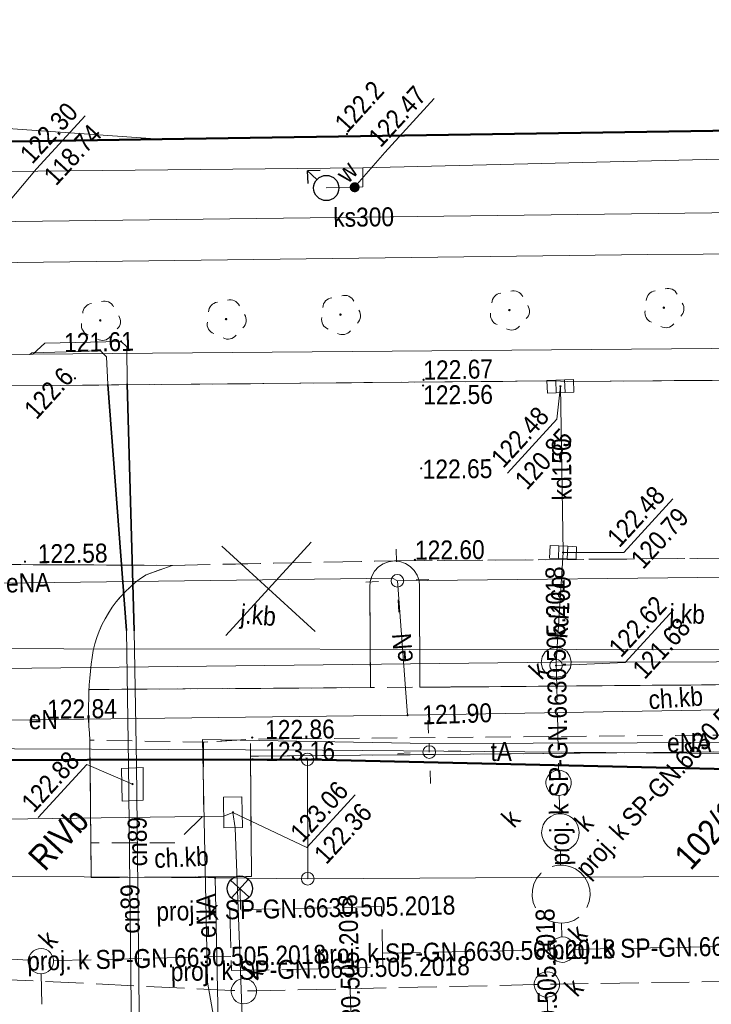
# Model space of a CAD drawing. Header units: metres. Extents: x 0 to 6446955, y 0 to 5658558.
# Tile 128 of 188: x 6441570 to 6441598, y 5654262 to 5654301. Entities that reach past the tile are written whole.
import ezdxf
from ezdxf.enums import TextEntityAlignment as Align

# ---------------------------------------------------------------- set-up
doc = ezdxf.new("R2010")
doc.units = ezdxf.units.M
doc.header["$MEASUREMENT"] = 0
for name, pattern in [('1.0_0.5', [1.5, 1, -0.5]), ('1.5_0.5', [2, 1.5, -0.5]), ('219-500', [0]), ('PRZER3-1', [4, 3, -1])]:
    doc.linetypes.add(name, pattern=pattern)
doc.layers.get('0').update_dxf_attribs({"color": 2, "linetype": 'CONTINUOUS', "lineweight": 5})
for name, color, linetype in [('202-punkt graniczny', 7, 'CONTINUOUS'), ('203-punkt graniczny', 7, 'CONTINUOUS'), ('209-oznaczenie konturu klasyfikacyjnego', 7, 'CONTINUOUS'), ('211-numer działki ewidencyjnej', 7, 'CONTINUOUS'), ('217-kontur klasyfikacyjny', 7, 'CONTINUOUS'), ('218-kontur użytku gruntowego', 7, 'CONTINUOUS'), ('219-działka ewidencyjna', 7, 'CONTINUOUS'), ('chodnik', 7, 'CONTINUOUS'), ('chodnik-Atr17', 7, 'CONTINUOUS'), ('drzewo liściaste', 7, 'CONTINUOUS'), ('hydrant', 7, 'CONTINUOUS'), ('jezdnia', 7, 'CONTINUOUS'), ('jezdnia-Atr17', 7, 'CONTINUOUS'), ('komora podziemna', 7, 'CONTINUOUS'), ('kratka ściekowa', 7, 'CONTINUOUS'), ('krawężnik', 7, 'CONTINUOUS'), ('latarnia', 7, 'CONTINUOUS'), ('obudowa ochronna przewodu', 7, 'CONTINUOUS'), ('pikieta naturalna', 7, 'CONTINUOUS'), ('pikieta naturalna-Atr2', 7, 'CONTINUOUS'), ('pikieta sztuczna', 7, 'CONTINUOUS'), ('pikieta sztuczna-Atr2', 7, 'CONTINUOUS'), ('przewód ciepłowniczy', 7, 'CONTINUOUS'), ('przewód ciepłowniczy-Atr1', 7, 'CONTINUOUS'), ('przewód elektroenergetyczny podziemny', 7, 'CONTINUOUS'), ('przewód elektroenergetyczny podziemny-Atr1', 7, 'CONTINUOUS'), ('przewód kanalizacyjny', 7, 'CONTINUOUS'), ('przewód kanalizacyjny - ob. projektowany', 7, 'CONTINUOUS'), ('przewód kanalizacyjny - ob. projektowany-Atr1', 7, 'CONTINUOUS'), ('przewód kanalizacyjny-Atr1', 7, 'CONTINUOUS'), ('przewód telekomunikacyjny podziemny', 7, 'CONTINUOUS'), ('przewód telekomunikacyjny podziemny-Atr1', 7, 'CONTINUOUS'), ('przewód wodociągowy', 7, 'CONTINUOUS'), ('rzedna', 7, 'CONTINUOUS'), ('rzedna-Atr2', 7, 'CONTINUOUS'), ('rzedna-Atr3', 7, 'CONTINUOUS'), ('studnia kanalizacyjna - ob. projektowany', 7, 'CONTINUOUS'), ('studnia kanalizacyjna - ob. projektowany-Atr17', 7, 'CONTINUOUS'), ('wylot kanału - ob. projektowany', 7, 'CONTINUOUS'), ('właz do komory lub kanału - okrągły', 7, 'CONTINUOUS'), ('właz do komory lub kanału - okrągły-Atr17', 7, 'CONTINUOUS'), ('zasuwa lub zawór', 7, 'CONTINUOUS'), ('zasuwa lub zawór-Atr17', 7, 'CONTINUOUS')]:
    doc.layers.add(name, color=color, linetype=linetype)
doc.layers.add('z - kartowanie', color=1, linetype='CONTINUOUS', lineweight=5)
doc.layers.add('z - MPZT', color=121, linetype='PRZER3-1', lineweight=18)
doc.styles.add('MapaZas', font='geodezja.shx', dxfattribs={"width": 0.9})

# ---------------------------------------------------------------- blocks, each defined once
blk = doc.blocks.new('202')
at = {"color": 0, "linetype": 'Continuous', "lineweight": 0}
blk.add_circle((0, 0), 0.25, dxfattribs=at)
blk = doc.blocks.new('203')
at = {"linetype": 'Continuous', "lineweight": 0}
h = blk.add_hatch(color=0, dxfattribs=at)
edge = h.paths.add_edge_path()
edge.add_arc((0, 0), 0.045, 0, 360)
blk = doc.blocks.new('OP021')
at = {"linetype": 'Continuous', "lineweight": 13}
h = blk.add_hatch(color=0, dxfattribs=at)
edge = h.paths.add_edge_path()
edge.add_arc((0, 0), 0.05, 0, 360)
at = {"color": 0, "linetype": 'Continuous', "lineweight": 13}
for centre, start, end in [((0, 0.4), 49.272, 130.728), ((-0.38, 0.124), 121.308, 202.548), ((0.38, 0.124), 337.452, 58.692), ((-0.235, -0.324), 193.221, 274.871), ((0.235, -0.324), 265.129, 346.779)]:
    blk.add_arc(centre, 0.4, start, end, dxfattribs=at)
blk = doc.blocks.new('PW01')
at = {"linetype": 'Continuous', "lineweight": 13}
h = blk.add_hatch(color=0, dxfattribs=at)
edge = h.paths.add_edge_path()
edge.add_arc((0, 0), 0.045, 0, 360)
blk = doc.blocks.new('US05')
at = {"color": 0, "linetype": 'Continuous', "lineweight": 13}
for p, q in [((-0.525, -0.25), (-0.525, 0.25)), ((-0.525, 0.25), (-0.175, 0.25)), ((-0.175, -0.25), (-0.175, 0.25)), ((-0.175, 0.25), (0.175, 0.25)), ((0.175, -0.25), (0.175, 0.25)), ((0.175, 0.25), (0.525, 0.25)), ((0.525, -0.25), (0.525, 0.25)), ((-0.525, -0.25), (-0.175, -0.25)), ((-0.175, -0.25), (0.175, -0.25)), ((0.175, -0.25), (0.525, -0.25))]:
    blk.add_line(p, q, dxfattribs=at)
blk = doc.blocks.new('US25')
at = {"linetype": 'Continuous', "lineweight": 0}
h = blk.add_hatch(color=0, dxfattribs=at)
edge = h.paths.add_edge_path()
edge.add_arc((0, 0), 0.2, 0, 360)
blk = doc.blocks.new('SUWH')
at = {"color": 0, "linetype": 'Continuous'}
for p in [(-0.354, 0.646), (0, 0.5), (0.354, 0.646)]:
    blk.add_line(p, (0, 1), dxfattribs=at)
blk.add_circle((0, 0), 0.5, dxfattribs=at)
blk = doc.blocks.new('SM01')
at = {"color": 0, "linetype": 'Continuous', "lineweight": 13}
for p, q in [((-0.53, 0.531), (-0.883, 0.884)), ((0.531, 0.531), (0.884, 0.884)), ((-0.53, -0.53), (-0.883, -0.883)), ((0.531, -0.53), (0.884, -0.883))]:
    blk.add_line(p, q, dxfattribs=at)
blk.add_circle((0, 0), 0.25, dxfattribs=at)
blk = doc.blocks.new('US22')
at = {"color": 0, "linetype": 'Continuous', "lineweight": 13}
blk.add_circle((0, 0), 0.25, dxfattribs=at)
blk = doc.blocks.new('SUKE')
at = {"color": 0, "linetype": 'Continuous'}
for p, q in [((0, 0.5), (0, -0.5)), ((-0.5, 0), (0.5, 0))]:
    blk.add_line(p, q, dxfattribs=at)
blk.add_circle((-0.001, -0.001), 0.5, dxfattribs=at)

msp = doc.modelspace()

# ---------------------------------------------------------------- linework, layer by layer
at = {"color": 0, "lineweight": 13}
for p, q in [((6441580.289, 5654278.577), (6441578.446, 5654280.266)), ((6441580.289, 5654278.577), (6441578.446, 5654280.266)), ((6441578.601, 5654276.733), (6441581.978, 5654280.421)), ((6441578.601, 5654276.733), (6441581.978, 5654280.421)), ((6441578.601, 5654276.733), (6441581.978, 5654280.421)), ((6441578.601, 5654276.733), (6441581.978, 5654280.421)), ((6441582.133, 5654276.889), (6441580.289, 5654278.577)), ((6441582.133, 5654276.889), (6441580.289, 5654278.577))]:
    msp.add_line(p, q, dxfattribs=at)
at = {"layer": '217-kontur klasyfikacyjny', "color": 3, "linetype": 'Continuous', "lineweight": 13}
for points in [[(6441575.995, 5654296.38), (6441510.639, 5654300.958)], [(6441510.639, 5654300.958), (6441575.995, 5654296.38)], [(6441510.643, 5654295.381), (6441575.995, 5654296.38)]]:
    msp.add_lwpolyline(points, dxfattribs=at)
at = {"layer": '217-kontur klasyfikacyjny', "color": 3, "linetype": 'Continuous', "lineweight": 13, "flags": 128}
for points in [[(6441575.995, 5654296.38), (6441621.058, 5654297.056)], [(6441581.833, 5654271.822), (6441564.38, 5654271.789)], [(6441612.894, 5654271.11), (6441581.833, 5654271.822)], [(6441564.347, 5654267.237), (6441578.175, 5654267.131)], [(6441581.843, 5654267.095), (6441612.857, 5654267.279)], [(6441578.175, 5654267.131), (6441581.843, 5654267.095)]]:
    msp.add_lwpolyline(points, dxfattribs=at)
at = {"layer": '218-kontur użytku gruntowego', "color": 3, "linetype": 'Continuous', "lineweight": 13, "flags": 128}
for points in [[(6441575.995, 5654296.38), (6441621.058, 5654297.056)], [(6441621.058, 5654297.056), (6441575.995, 5654296.38)], [(6441581.833, 5654271.822), (6441564.38, 5654271.789)], [(6441564.38, 5654271.789), (6441581.833, 5654271.822)], [(6441612.894, 5654271.11), (6441581.833, 5654271.822)], [(6441581.833, 5654271.822), (6441612.894, 5654271.11)], [(6441578.175, 5654267.131), (6441564.347, 5654267.237)], [(6441564.347, 5654267.237), (6441578.175, 5654267.131)], [(6441612.857, 5654267.279), (6441581.843, 5654267.095)], [(6441581.843, 5654267.095), (6441612.857, 5654267.279)], [(6441581.843, 5654267.095), (6441578.175, 5654267.131)], [(6441578.175, 5654267.131), (6441581.843, 5654267.095)]]:
    msp.add_lwpolyline(points, dxfattribs=at)
at = {"layer": '218-kontur użytku gruntowego', "color": 3, "linetype": 'Continuous', "lineweight": 13}
for points in [[(6441510.643, 5654295.381), (6441575.995, 5654296.38)], [(6441575.995, 5654296.38), (6441510.643, 5654295.381)]]:
    msp.add_lwpolyline(points, dxfattribs=at)
at = {"layer": '219-działka ewidencyjna', "color": 3, "linetype": '219-500', "lineweight": 13}
for points in [[(6441726.095, 5654298.653), (6441510.643, 5654295.381)], [(6441578.175, 5654267.131), (6441579.337, 5654211.832)]]:
    msp.add_lwpolyline(points, dxfattribs=at)
at = {"layer": '219-działka ewidencyjna', "color": 3, "linetype": '219-500', "lineweight": 13, "flags": 128}
for points in [[(6441551.869, 5654276.221), (6441612.778, 5654276.151)], [(6441581.833, 5654271.822), (6441564.38, 5654271.789)], [(6441581.843, 5654267.095), (6441581.833, 5654271.822)], [(6441612.894, 5654271.11), (6441581.833, 5654271.822)], [(6441564.347, 5654267.237), (6441578.175, 5654267.131)], [(6441612.857, 5654267.279), (6441581.843, 5654267.095)], [(6441581.843, 5654267.095), (6441578.175, 5654267.131)]]:
    msp.add_lwpolyline(points, dxfattribs=at)
at = {"layer": 'chodnik', "color": 7, "linetype": '1.0_0.5', "lineweight": 13, "flags": 128}
for points in [[(6441573.493, 5654274.59), (6441573.182, 5654274.591), (6441573.178, 5654274.513), (6441573.17, 5654274.222), (6441573.168, 5654273.953), (6441573.158, 5654273.677), (6441573.164, 5654273.401), (6441573.175, 5654273.132), (6441573.195, 5654272.857), (6441573.214, 5654272.582), (6441577.712, 5654272.504), (6441579.568, 5654272.621), (6441613.586, 5654272.917), (6441623.938, 5654272.969), (6441625.522, 5654273.011), (6441625.53, 5654273.153), (6441625.492, 5654274.014), (6441625.372, 5654274.979), (6441619.697, 5654274.941), (6441614.984, 5654274.918), (6441611.786, 5654274.89), (6441586.279, 5654274.679), (6441584.326, 5654274.664)], [(6441573.258, 5654268.514), (6441573.262, 5654267.141), (6441579.617, 5654267.181), (6441579.576, 5654271.949), (6441579.568, 5654272.621), (6441577.712, 5654272.504), (6441577.712, 5654269.602), (6441576.613, 5654268.52)]]:
    msp.add_lwpolyline(points, close=True, dxfattribs=at)
at = {"layer": 'jezdnia', "color": 7, "linetype": '1.5_0.5', "lineweight": 13}
for points in [[(6441755.001, 5654288.05), (6441743.582, 5654287.958), (6441730.189, 5654287.813), (6441721.339, 5654287.714), (6441700.885, 5654287.853), (6441674.135, 5654287.439), (6441673.526, 5654287.441), (6441638.601, 5654287.176), (6441636.415, 5654287.158), (6441625.852, 5654287.054), (6441592.13, 5654286.786), (6441591.57, 5654286.81), (6441541.358, 5654286.347), (6441540.75, 5654286.348), (6441510.65, 5654286.106)], [(6441510.654, 5654279.201), (6441527.51, 5654279.204), (6441554.892, 5654279.582), (6441558.451, 5654279.618), (6441559.42, 5654279.626), (6441563.868, 5654279.567), (6441576.476, 5654279.506), (6441585.273, 5654279.682), (6441612.471, 5654279.903), (6441612.591, 5654279.901), (6441612.698, 5654279.899), (6441613.929, 5654279.911), (6441620.358, 5654280.017), (6441620.457, 5654280.021), (6441620.591, 5654280.02), (6441620.712, 5654280.018), (6441621.08, 5654280.02), (6441634.882, 5654280.182), (6441635.094, 5654280.192), (6441635.32, 5654280.187), (6441636.639, 5654280.146), (6441743.403, 5654280.921), (6441766.681, 5654281.111)], [(6441599.896, 5654272.137), (6441579.576, 5654271.949), (6441579.617, 5654267.181), (6441573.262, 5654267.141), (6441573.258, 5654268.514), (6441573.214, 5654272.582), (6441573.195, 5654272.857), (6441573.175, 5654273.132), (6441573.158, 5654273.677), (6441573.168, 5654273.953), (6441573.17, 5654274.222), (6441573.178, 5654274.513), (6441573.188, 5654274.775), (6441573.219, 5654275.045), (6441573.242, 5654275.322), (6441573.272, 5654275.593), (6441573.303, 5654275.863), (6441573.348, 5654276.134), (6441573.414, 5654276.399), (6441573.495, 5654276.65), (6441573.59, 5654276.902), (6441573.692, 5654277.147), (6441573.816, 5654277.386), (6441573.921, 5654277.575), (6441574.1, 5654277.845), (6441574.254, 5654278.057), (6441574.429, 5654278.263), (6441574.611, 5654278.462), (6441574.808, 5654278.647), (6441575.013, 5654278.826), (6441575.225, 5654278.984), (6441575.445, 5654279.135), (6441576.476, 5654279.506), (6441563.868, 5654279.567)]]:
    msp.add_lwpolyline(points, dxfattribs=at)
at = {"layer": 'jezdnia', "color": 7, "linetype": '1.5_0.5', "lineweight": 13, "flags": 128}
for points in [[(6441573.182, 5654274.591), (6441584.326, 5654274.664), (6441584.3, 5654278.648), (6441584.311, 5654278.868), (6441584.387, 5654279.083), (6441584.491, 5654279.272), (6441584.639, 5654279.448), (6441584.832, 5654279.57), (6441585.041, 5654279.65), (6441585.273, 5654279.682), (6441576.476, 5654279.506), (6441575.445, 5654279.135), (6441575.225, 5654278.984), (6441575.013, 5654278.826), (6441574.808, 5654278.647), (6441574.611, 5654278.462), (6441574.429, 5654278.263), (6441574.254, 5654278.057), (6441574.1, 5654277.845), (6441573.947, 5654277.618), (6441573.816, 5654277.386), (6441573.692, 5654277.147), (6441573.59, 5654276.902), (6441573.495, 5654276.65), (6441573.414, 5654276.399), (6441573.348, 5654276.134), (6441573.303, 5654275.863), (6441573.272, 5654275.593), (6441573.242, 5654275.322), (6441573.219, 5654275.045), (6441573.188, 5654274.775)], [(6441612.471, 5654279.903), (6441585.273, 5654279.682), (6441585.494, 5654279.656), (6441585.709, 5654279.58), (6441585.899, 5654279.461), (6441586.054, 5654279.305), (6441586.176, 5654279.113), (6441586.256, 5654278.904), (6441586.266, 5654278.678), (6441586.279, 5654274.679), (6441611.786, 5654274.89), (6441611.664, 5654278.947), (6441611.68, 5654279.068), (6441611.696, 5654279.175), (6441611.727, 5654279.283), (6441611.765, 5654279.383), (6441611.817, 5654279.485), (6441611.891, 5654279.58), (6441611.951, 5654279.646), (6441612.061, 5654279.722), (6441612.15, 5654279.79), (6441612.254, 5654279.844), (6441612.366, 5654279.877)]]:
    msp.add_lwpolyline(points, close=True, dxfattribs=at)
at = {"layer": 'komora podziemna', "color": 32, "linetype": 'Continuous', "lineweight": 13, "flags": 128}
msp.add_lwpolyline([(6441592.098, 5654276.104), (6441592.227, 5654275.904), (6441592.28, 5654275.68), (6441592.247, 5654275.452), (6441592.115, 5654275.248), (6441591.929, 5654275.119), (6441591.698, 5654275.074), (6441591.47, 5654275.106), (6441591.273, 5654275.232), (6441591.137, 5654275.424), (6441591.085, 5654275.648), (6441591.131, 5654275.877), (6441591.25, 5654276.08), (6441591.45, 5654276.209), (6441591.667, 5654276.254), (6441591.895, 5654276.222)], close=True, dxfattribs=at)
at = {"layer": 'komora podziemna', "color": 6, "linetype": 'Continuous', "lineweight": 13, "flags": 128}
msp.add_lwpolyline([(6441574.466, 5654271.462), (6441575.328, 5654271.5), (6441575.322, 5654270.205), (6441574.488, 5654270.168)], close=True, dxfattribs=at)
at = {"layer": 'komora podziemna', "color": 30, "linetype": 'Continuous', "lineweight": 13, "flags": 128}
msp.add_lwpolyline([(6441578.508, 5654270.324), (6441579.237, 5654270.335), (6441579.255, 5654269.125), (6441578.526, 5654269.114)], close=True, dxfattribs=at)
at = {"layer": 'krawężnik', "color": 7, "linetype": 'Continuous', "lineweight": 13, "flags": 128}
for points in [[(6441591.57, 5654286.81), (6441592.13, 5654286.786), (6441625.852, 5654287.054), (6441636.415, 5654287.158), (6441638.601, 5654287.176), (6441673.526, 5654287.441), (6441674.135, 5654287.439), (6441700.885, 5654287.853), (6441721.339, 5654287.714), (6441730.189, 5654287.813)], [(6441573.182, 5654274.591), (6441584.326, 5654274.664), (6441584.3, 5654278.648), (6441584.311, 5654278.868), (6441584.387, 5654279.083), (6441584.491, 5654279.272), (6441584.639, 5654279.448), (6441584.832, 5654279.57), (6441585.041, 5654279.65), (6441585.273, 5654279.682), (6441585.494, 5654279.656), (6441585.709, 5654279.58), (6441585.899, 5654279.461), (6441586.054, 5654279.305), (6441586.176, 5654279.113), (6441586.256, 5654278.904), (6441586.266, 5654278.678), (6441586.279, 5654274.679), (6441611.786, 5654274.89)], [(6441576.476, 5654279.506), (6441575.445, 5654279.135), (6441575.225, 5654278.984), (6441575.013, 5654278.826), (6441574.808, 5654278.647), (6441574.611, 5654278.462), (6441574.429, 5654278.263), (6441574.254, 5654278.057), (6441574.1, 5654277.845), (6441573.947, 5654277.618), (6441573.816, 5654277.386), (6441573.692, 5654277.147), (6441573.59, 5654276.902), (6441573.495, 5654276.65), (6441573.414, 5654276.399), (6441573.348, 5654276.134), (6441573.303, 5654275.863), (6441573.272, 5654275.593), (6441573.242, 5654275.322), (6441573.219, 5654275.045), (6441573.188, 5654274.775), (6441573.179, 5654274.499), (6441573.17, 5654274.222), (6441573.168, 5654273.953), (6441573.158, 5654273.677), (6441573.164, 5654273.401), (6441573.175, 5654273.132), (6441573.195, 5654272.857), (6441573.214, 5654272.582), (6441573.258, 5654268.514), (6441573.262, 5654267.141), (6441579.617, 5654267.181), (6441579.576, 5654271.949), (6441599.896, 5654272.137)]]:
    msp.add_lwpolyline(points, dxfattribs=at)
at = {"layer": 'krawężnik', "color": 7, "linetype": 'Continuous', "lineweight": 13}
msp.add_lwpolyline([(6441510.65, 5654286.106), (6441540.75, 5654286.348), (6441541.358, 5654286.347), (6441591.57, 5654286.81)], dxfattribs=at)
at = {"layer": 'obudowa ochronna przewodu', "color": 7, "linetype": 'Continuous', "lineweight": 35, "flags": 128}
for points in [[(6441574.687, 5654286.69), (6441574.969, 5654276.913)], [(6441574.671, 5654276.928), (6441573.931, 5654286.663)]]:
    msp.add_lwpolyline(points, dxfattribs=at)
at = {"layer": 'przewód ciepłowniczy', "color": 212, "linetype": 'Continuous', "lineweight": 13, "flags": 128}
for points in [[(6441752.762, 5654288.921), (6441747.95, 5654288.893), (6441747.838, 5654292.399), (6441743.854, 5654292.372), (6441743.904, 5654288.842), (6441701.875, 5654288.683), (6441667.004, 5654288.477), (6441666.862, 5654292.01), (6441662.945, 5654291.922), (6441663, 5654288.428), (6441605.73, 5654288.163), (6441570.962, 5654287.863), (6441570.835, 5654287.858), (6441564.411, 5654287.801)], [(6441581.555, 5654241.814), (6441581.464, 5654244.853), (6441581.225, 5654250.441), (6441580.941, 5654257.195), (6441580.927, 5654258.009), (6441580.68, 5654258.302), (6441575.406, 5654258.006), (6441575.204, 5654258.245), (6441575.068, 5654271.616), (6441574.969, 5654276.913), (6441574.687, 5654286.69), (6441574.679, 5654288.161), (6441574.451, 5654288.371), (6441571.438, 5654288.309), (6441570.962, 5654287.863)], [(6441581.897, 5654242.084), (6441581.795, 5654244.889), (6441581.557, 5654250.435), (6441581.154, 5654257.176), (6441581.12, 5654258.442), (6441580.906, 5654258.638), (6441575.073, 5654258.324), (6441574.888, 5654258.521), (6441574.749, 5654271.638), (6441574.671, 5654276.928), (6441573.931, 5654286.663), (6441573.869, 5654287.765), (6441573.639, 5654288.002), (6441570.917, 5654287.918), (6441570.835, 5654287.858)]]:
    msp.add_lwpolyline(points, dxfattribs=at)
at = {"layer": 'przewód elektroenergetyczny podziemny', "color": 1, "linetype": 'Continuous', "lineweight": 13, "flags": 128}
for points in [[(6441515.951, 5654290.642), (6441542.843, 5654291.048), (6441551.61, 5654291.265), (6441595.313, 5654291.817), (6441632.576, 5654292.042), (6441638.626, 5654292.061), (6441639.715, 5654292.095), (6441661.248, 5654292.215), (6441668.698, 5654292.119), (6441720.963, 5654292.723)], [(6441556.342, 5654278.634), (6441585.204, 5654278.999), (6441585.393, 5654278.894)], [(6441585.393, 5654278.894), (6441613.932, 5654279.203), (6441614.077, 5654279.124)], [(6441585.797, 5654273.575), (6441585.393, 5654278.894)], [(6441614.455, 5654274.059), (6441585.797, 5654273.575)], [(6441585.797, 5654273.575), (6441556.942, 5654273.217)], [(6441586.653, 5654272.452), (6441577.678, 5654272.616), (6441577.876, 5654262.999), (6441578.442, 5654259.782), (6441578.788, 5654259.479), (6441579.11, 5654243.497)], [(6441607.254, 5654272.517), (6441586.653, 5654272.452)], [(6441586.653, 5654272.452), (6441586.654, 5654272.112)]]:
    msp.add_lwpolyline(points, dxfattribs=at)
at = {"layer": 'przewód kanalizacyjny', "color": 34, "linetype": 'Continuous', "lineweight": 13, "flags": 128}
for points in [[(6441598.906, 5654293.475), (6441569.202, 5654293.108)], [(6441591.848, 5654286.596), (6441591.954, 5654280.018)], [(6441591.954, 5654280.018), (6441591.686, 5654275.668)], [(6441591.686, 5654275.668), (6441540.913, 5654275.094)], [(6441636.096, 5654275.763), (6441591.686, 5654275.668)]]:
    msp.add_lwpolyline(points, dxfattribs=at)
at = {"layer": 'przewód kanalizacyjny - ob. projektowany', "color": 34, "linetype": '1.5_0.5', "lineweight": 13, "flags": 128}
for points in [[(6441591.686, 5654275.668), (6441591.775, 5654271.397)], [(6441591.822, 5654269.686), (6441591.797, 5654270.4)], [(6441591.852, 5654268.194), (6441591.856, 5654267.635)], [(6441579.164, 5654266.7), (6441579.179, 5654265.873)], [(6441584.765, 5654265.992), (6441579.179, 5654265.873), (6441578.762, 5654265.862)], [(6441578.762, 5654265.862), (6441578.8, 5654264.023), (6441578.818, 5654263.465)], [(6441584.814, 5654263.587), (6441584.804, 5654264.153), (6441584.765, 5654265.992)], [(6441591.893, 5654265.336), (6441591.903, 5654264.784)], [(6441592.42, 5654264.298), (6441602.426, 5654264.505)], [(6441531.71, 5654263.711), (6441550.915, 5654264.133), (6441551.41, 5654264.14), (6441562.102, 5654264.371), (6441563.101, 5654264.351), (6441570.773, 5654263.875)], [(6441584.804, 5654264.153), (6441591.423, 5654264.275)], [(6441571.772, 5654263.855), (6441578.8, 5654264.023)], [(6441539.471, 5654262.503), (6441545.22, 5654262.636), (6441545.722, 5654262.651), (6441549.887, 5654262.728), (6441550.396, 5654262.737), (6441560.976, 5654262.934), (6441561.973, 5654262.956), (6441569.328, 5654263.096), (6441570.334, 5654263.084), (6441578.838, 5654262.673), (6441579.816, 5654262.659), (6441590.818, 5654262.903), (6441591.815, 5654262.926), (6441600.741, 5654263.065), (6441601.746, 5654263.08), (6441617.913, 5654263.382), (6441618.422, 5654262.902), (6441618.676, 5654249.6), (6441618.684, 5654248.602), (6441618.755, 5654239.751), (6441618.764, 5654238.753), (6441618.807, 5654231.677), (6441618.814, 5654231.182), (6441618.863, 5654224.304), (6441618.864, 5654223.802), (6441618.936, 5654213.96), (6441618.435, 5654213.442), (6441614.086, 5654213.357)], [(6441578.818, 5654263.465), (6441583.499, 5654263.558), (6441584.814, 5654263.587)], [(6441583.672, 5654257.556), (6441583.499, 5654263.558)], [(6441591.449, 5654257.58), (6441591.328, 5654262.409)]]:
    msp.add_lwpolyline(points, dxfattribs=at)
msp.add_lwpolyline([(6441592.654, 5654267.337), (6441592.818, 5654267.146), (6441592.934, 5654266.932), (6441593.009, 5654266.688), (6441593.026, 5654266.441), (6441592.988, 5654266.191), (6441592.899, 5654265.961), (6441592.766, 5654265.757), (6441592.583, 5654265.586), (6441592.376, 5654265.449), (6441592.139, 5654265.368), (6441591.893, 5654265.336), (6441591.644, 5654265.36), (6441591.415, 5654265.435), (6441591.19, 5654265.56), (6441591.013, 5654265.722), (6441590.869, 5654265.935), (6441590.774, 5654266.157), (6441590.728, 5654266.403), (6441590.738, 5654266.651), (6441590.798, 5654266.895), (6441590.909, 5654267.119), (6441591.07, 5654267.31), (6441591.262, 5654267.46), (6441591.483, 5654267.569), (6441591.728, 5654267.629), (6441591.856, 5654267.635), (6441591.976, 5654267.633), (6441592.226, 5654267.58), (6441592.45, 5654267.484)], close=True, dxfattribs=at)
at = {"layer": 'przewód kanalizacyjny - ob. projektowany', "color": 34, "linetype": '1.5_0.5', "lineweight": 13}
msp.add_lwpolyline([(6441572.337, 5654211.832), (6441572.158, 5654221.511), (6441572.135, 5654222.508), (6441572.034, 5654227.387), (6441572.011, 5654228.384), (6441571.828, 5654237.528), (6441571.805, 5654238.525), (6441571.417, 5654257.13), (6441571.395, 5654258.127), (6441571.285, 5654263.338)], dxfattribs=at)
at = {"layer": 'przewód telekomunikacyjny podziemny', "color": 30, "linetype": 'Continuous', "lineweight": 13, "flags": 128}
for points in [[(6441611.371, 5654272.423), (6441610.704, 5654272.138), (6441601.663, 5654272.023), (6441582.425, 5654272.188), (6441554.965, 5654272.302), (6441554.314, 5654272.139)], [(6441530.432, 5654269.275), (6441530.794, 5654268.916), (6441563.234, 5654269.368), (6441563.578, 5654269.595), (6441563.948, 5654269.378), (6441578.52, 5654269.581), (6441578.882, 5654269.725), (6441578.972, 5654269.113), (6441580.17, 5654236.777), (6441580.177, 5654236.473)]]:
    msp.add_lwpolyline(points, dxfattribs=at)
at = {"layer": 'przewód wodociągowy', "color": 5, "linetype": 'Continuous', "lineweight": 13, "flags": 128}
for points in [[(6441584.028, 5654295.248), (6441634.617, 5654296.478)], [(6441584.028, 5654295.248), (6441584.026, 5654294.49), (6441583.701, 5654294.476), (6441582.577, 5654294.448)]]:
    msp.add_lwpolyline(points, dxfattribs=at)
at = {"layer": 'przewód wodociągowy', "color": 5, "linetype": 'Continuous', "lineweight": 13}
msp.add_lwpolyline([(6441510.644, 5654294.49), (6441584.028, 5654295.248)], dxfattribs=at)
at = {"layer": 'rzedna-Atr2', "color": 5, "lineweight": 13, "flags": 128}
msp.add_lwpolyline([(6441583.701, 5654294.476), (6441584.9, 5654295.859), (6441586.853, 5654297.992)], dxfattribs=at)
at = {"layer": 'rzedna-Atr2', "color": 7, "lineweight": 13, "flags": 128}
for points in [[(6441569.215, 5654292.974), (6441571.106, 5654295.202), (6441573.029, 5654297.303)], [(6441591.677, 5654275.54), (6441594.418, 5654275.661), (6441596.324, 5654277.742)]]:
    msp.add_lwpolyline(points, dxfattribs=at)
at = {"layer": 'rzedna-Atr2', "color": 34, "lineweight": 13, "flags": 128}
for points in [[(6441591.848, 5654286.596), (6441591.708, 5654285.288), (6441589.759, 5654283.159)], [(6441591.954, 5654280.018), (6441594.354, 5654280.018), (6441596.302, 5654282.146)]]:
    msp.add_lwpolyline(points, dxfattribs=at)
at = {"layer": 'rzedna-Atr2', "color": 6, "lineweight": 13, "flags": 128}
msp.add_lwpolyline([(6441574.904, 5654270.845), (6441573.093, 5654271.621), (6441571.166, 5654269.516)], dxfattribs=at)
at = {"layer": 'rzedna-Atr2', "color": 30, "lineweight": 13, "flags": 128}
msp.add_lwpolyline([(6441578.882, 5654269.725), (6441581.81, 5654268.332), (6441583.715, 5654270.413)], dxfattribs=at)
at = {"layer": 'studnia kanalizacyjna - ob. projektowany', "color": 34, "linetype": 'Continuous', "lineweight": 13, "flags": 128}
for points in [[(6441591.762, 5654270.391), (6441591.656, 5654270.408), (6441591.562, 5654270.439), (6441591.475, 5654270.492), (6441591.394, 5654270.566), (6441591.34, 5654270.656), (6441591.294, 5654270.753), (6441591.275, 5654270.851), (6441591.277, 5654270.957), (6441591.301, 5654271.057), (6441591.347, 5654271.151), (6441591.414, 5654271.239), (6441591.489, 5654271.306), (6441591.586, 5654271.353), (6441591.683, 5654271.386), (6441591.789, 5654271.397), (6441591.896, 5654271.381), (6441591.989, 5654271.349), (6441592.076, 5654271.297), (6441592.158, 5654271.222), (6441592.211, 5654271.133), (6441592.258, 5654271.036), (6441592.276, 5654270.937), (6441592.274, 5654270.831), (6441592.25, 5654270.731), (6441592.205, 5654270.637), (6441592.138, 5654270.549), (6441592.063, 5654270.482), (6441591.966, 5654270.435), (6441591.868, 5654270.403)], [(6441592.533, 5654268.641), (6441592.455, 5654268.496), (6441592.353, 5654268.386), (6441592.23, 5654268.295), (6441592.084, 5654268.225), (6441591.937, 5654268.197), (6441591.782, 5654268.191), (6441591.632, 5654268.219), (6441591.487, 5654268.284), (6441591.363, 5654268.37), (6441591.252, 5654268.486), (6441591.175, 5654268.624), (6441591.126, 5654268.763), (6441591.105, 5654268.918), (6441591.12, 5654269.067), (6441591.17, 5654269.225), (6441591.241, 5654269.363), (6441591.343, 5654269.474), (6441591.466, 5654269.564), (6441591.612, 5654269.634), (6441591.759, 5654269.662), (6441591.915, 5654269.669), (6441592.064, 5654269.64), (6441592.209, 5654269.575), (6441592.333, 5654269.489), (6441592.444, 5654269.374), (6441592.521, 5654269.235), (6441592.57, 5654269.096), (6441592.591, 5654268.941), (6441592.576, 5654268.792)], [(6441591.912, 5654263.787), (6441591.805, 5654263.803), (6441591.712, 5654263.835), (6441591.624, 5654263.887), (6441591.543, 5654263.962), (6441591.49, 5654264.051), (6441591.443, 5654264.148), (6441591.424, 5654264.247), (6441591.427, 5654264.353), (6441591.451, 5654264.453), (6441591.496, 5654264.547), (6441591.563, 5654264.635), (6441591.638, 5654264.702), (6441591.735, 5654264.749), (6441591.833, 5654264.781), (6441591.938, 5654264.793), (6441592.045, 5654264.777), (6441592.139, 5654264.745), (6441592.226, 5654264.692), (6441592.307, 5654264.618), (6441592.36, 5654264.529), (6441592.407, 5654264.431), (6441592.426, 5654264.333), (6441592.423, 5654264.227), (6441592.399, 5654264.127), (6441592.354, 5654264.033), (6441592.287, 5654263.945), (6441592.212, 5654263.878), (6441592.115, 5654263.831), (6441592.017, 5654263.799)], [(6441571.264, 5654263.33), (6441571.157, 5654263.347), (6441571.064, 5654263.378), (6441570.977, 5654263.431), (6441570.896, 5654263.505), (6441570.842, 5654263.595), (6441570.795, 5654263.692), (6441570.777, 5654263.79), (6441570.779, 5654263.896), (6441570.803, 5654263.997), (6441570.849, 5654264.091), (6441570.916, 5654264.178), (6441570.99, 5654264.245), (6441571.088, 5654264.292), (6441571.185, 5654264.325), (6441571.291, 5654264.336), (6441571.398, 5654264.32), (6441571.491, 5654264.289), (6441571.578, 5654264.236), (6441571.66, 5654264.162), (6441571.713, 5654264.072), (6441571.76, 5654263.975), (6441571.778, 5654263.877), (6441571.776, 5654263.77), (6441571.752, 5654263.67), (6441571.707, 5654263.576), (6441571.64, 5654263.488), (6441571.565, 5654263.421), (6441571.468, 5654263.375), (6441571.37, 5654263.342)], [(6441591.3, 5654262.408), (6441591.193, 5654262.425), (6441591.1, 5654262.456), (6441591.013, 5654262.509), (6441590.931, 5654262.583), (6441590.878, 5654262.672), (6441590.831, 5654262.77), (6441590.813, 5654262.868), (6441590.815, 5654262.974), (6441590.839, 5654263.074), (6441590.884, 5654263.168), (6441590.951, 5654263.256), (6441591.026, 5654263.323), (6441591.123, 5654263.37), (6441591.221, 5654263.402), (6441591.327, 5654263.414), (6441591.433, 5654263.398), (6441591.527, 5654263.366), (6441591.614, 5654263.314), (6441591.695, 5654263.239), (6441591.749, 5654263.15), (6441591.796, 5654263.053), (6441591.814, 5654262.954), (6441591.812, 5654262.848), (6441591.788, 5654262.748), (6441591.742, 5654262.654), (6441591.675, 5654262.566), (6441591.6, 5654262.499), (6441591.503, 5654262.452), (6441591.406, 5654262.42)], [(6441579.301, 5654262.141), (6441579.194, 5654262.158), (6441579.1, 5654262.189), (6441579.013, 5654262.242), (6441578.932, 5654262.316), (6441578.878, 5654262.406), (6441578.832, 5654262.503), (6441578.813, 5654262.601), (6441578.816, 5654262.707), (6441578.84, 5654262.808), (6441578.885, 5654262.902), (6441578.952, 5654262.989), (6441579.027, 5654263.056), (6441579.124, 5654263.103), (6441579.221, 5654263.136), (6441579.327, 5654263.148), (6441579.434, 5654263.131), (6441579.527, 5654263.1), (6441579.615, 5654263.047), (6441579.696, 5654262.973), (6441579.749, 5654262.883), (6441579.796, 5654262.786), (6441579.814, 5654262.688), (6441579.812, 5654262.581), (6441579.788, 5654262.481), (6441579.743, 5654262.387), (6441579.676, 5654262.299), (6441579.601, 5654262.232), (6441579.504, 5654262.186), (6441579.406, 5654262.153)]]:
    msp.add_lwpolyline(points, close=True, dxfattribs=at)
at = {"layer": 'z - MPZT', "linetype": 'Continuous', "lineweight": 50}
for points in [[(6441528.221, 5654295.648), (6441576.076, 5654296.375), (6441726.095, 5654298.653), (6441746.212, 5654298.945), (6441837.233, 5654300.251), (6441836.442, 5654313.229)], [(6441860.896, 5654232.838), (6441859.751, 5654253.424), (6441839.793, 5654252.269), (6441838.813, 5654270.48), (6441786.335, 5654270.546), (6441747.632, 5654269.917), (6441727.603, 5654269.722), (6441636.039, 5654268.519), (6441636.01, 5654271.286), (6441621.429, 5654271.132), (6441612.894, 5654271.11), (6441581.833, 5654271.822), (6441564.38, 5654271.789), (6441551.901, 5654271.976), (6441527.109, 5654271.856)]]:
    msp.add_lwpolyline(points, dxfattribs=at)

# ---------------------------------------------------------------- block references
at = {"layer": '202-punkt graniczny', "color": 3, "linetype": 'Continuous', "lineweight": 13, "rotation": 47.52228373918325}
for p in [(6441581.833, 5654271.822), (6441581.843, 5654267.095)]:
    msp.add_blockref('202', p, dxfattribs=at)
at = {"layer": '203-punkt graniczny', "color": 3, "linetype": 'Continuous', "lineweight": 13, "rotation": 47.52228373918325}
msp.add_blockref('203', (6441578.175, 5654267.131), dxfattribs=at)
at = {"layer": 'drzewo liściaste', "color": 94, "linetype": 'Continuous', "lineweight": 13, "rotation": 47.52228373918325}
for p in [(6441589.826, 5654289.614), (6441595.944, 5654289.707), (6441573.628, 5654289.205), (6441578.609, 5654289.255), (6441583.138, 5654289.433)]:
    msp.add_blockref('OP021', p, dxfattribs=at)
at = {"layer": 'hydrant', "color": 5, "linetype": 'Continuous', "lineweight": 13, "rotation": 47.52228373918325}
msp.add_blockref('SUWH', (6441582.577, 5654294.448), dxfattribs=at)
at = {"layer": 'kratka ściekowa', "color": 34, "linetype": 'Continuous', "lineweight": 13}
for p, rotation in [((6441591.848, 5654286.596), 2.522283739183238), ((6441591.954, 5654280.018), 177.3822837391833)]:
    msp.add_blockref('US05', p, dxfattribs=dict(at, rotation=rotation))
at = {"layer": 'latarnia', "color": 7, "linetype": 'Continuous', "lineweight": 13, "rotation": 47.52228373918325}
for p in [(6441585.393, 5654278.894), (6441586.654, 5654272.112)]:
    msp.add_blockref('SM01', p, dxfattribs=at)
at = {"layer": 'pikieta naturalna', "color": 7, "linetype": 'Continuous', "lineweight": 13, "rotation": 47.52228373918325}
for p in [(6441583.396, 5654296.586), (6441572.625, 5654286.91)]:
    msp.add_blockref('PW01', p, dxfattribs=at)
at = {"layer": 'pikieta sztuczna', "color": 7, "linetype": 'Continuous', "lineweight": 13, "rotation": 47.52228373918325}
for p in [(6441586.411, 5654286.626), (6441586.43, 5654286.853), (6441586.336, 5654283.345), (6441586.085, 5654279.724)]:
    msp.add_blockref('PW01', p, dxfattribs=at)
at = {"layer": 'rzedna', "color": 5, "linetype": 'Continuous', "lineweight": 13, "rotation": 47.52228373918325}
msp.add_blockref('PW01', (6441583.701, 5654294.476), dxfattribs=at)
at = {"layer": 'rzedna', "color": 212, "linetype": 'Continuous', "lineweight": 13, "rotation": 47.52228373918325}
msp.add_blockref('PW01', (6441574.451, 5654288.371), dxfattribs=at)
at = {"layer": 'rzedna', "color": 34, "linetype": 'Continuous', "lineweight": 13, "rotation": 47.52228373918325}
for p in [(6441591.848, 5654286.596), (6441591.954, 5654280.018), (6441591.677, 5654275.54)]:
    msp.add_blockref('PW01', p, dxfattribs=at)
at = {"layer": 'rzedna', "color": 1, "linetype": 'Continuous', "lineweight": 13, "rotation": 47.52228373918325}
msp.add_blockref('PW01', (6441585.797, 5654273.575), dxfattribs=at)
at = {"layer": 'rzedna', "color": 6, "linetype": 'Continuous', "lineweight": 13, "rotation": 47.52228373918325}
msp.add_blockref('PW01', (6441574.904, 5654270.845), dxfattribs=at)
at = {"layer": 'rzedna', "color": 30, "linetype": 'Continuous', "lineweight": 13, "rotation": 47.52228373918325}
msp.add_blockref('PW01', (6441578.882, 5654269.725), dxfattribs=at)
at = {"layer": 'wylot kanału - ob. projektowany', "color": 34, "linetype": 'Continuous', "lineweight": 13, "rotation": 47.52228373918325}
msp.add_blockref('SUKE', (6441579.156, 5654266.707), dxfattribs=at)
at = {"layer": 'właz do komory lub kanału - okrągły', "color": 7, "linetype": 'Continuous', "lineweight": 13, "rotation": 47.52228373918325}
msp.add_blockref('US22', (6441591.677, 5654275.54), dxfattribs=at)
at = {"layer": 'z - kartowanie', "color": 7, "linetype": 'Continuous', "lineweight": 13, "rotation": 47.52228373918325}
for p in [(6441570.644, 5654279.653), (6441571.015, 5654273.497), (6441579.643, 5654272.688), (6441579.653, 5654271.825)]:
    msp.add_blockref('PW01', p, dxfattribs=at)
at = {"layer": 'zasuwa lub zawór', "color": 5, "linetype": 'Continuous', "lineweight": 13, "rotation": 47.52228373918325}
msp.add_blockref('US25', (6441583.701, 5654294.476), dxfattribs=at)

# ---------------------------------------------------------------- texts
at = {"layer": '209-oznaczenie konturu klasyfikacyjnego', "color": 3, "linetype": 'Continuous', "lineweight": 13, "style": 'MapaZas', "width": 0.9}
msp.add_text('RIVb', height=1, rotation=47.5223, dxfattribs=at).set_placement((6441570.695, 5654268.025), align=Align.TOP_LEFT)
at = {"layer": '211-numer działki ewidencyjnej', "color": 3, "linetype": 'Continuous', "lineweight": 13, "style": 'MapaZas', "width": 0.9}
msp.add_text('102/13', height=1, rotation=47.5223, dxfattribs=at).set_placement((6441597.012, 5654267.388))
at = {"layer": 'chodnik-Atr17', "color": 7, "lineweight": 13, "style": 'MapaZas', "width": 0.9}
for rotation, p in [(4.0673, (6441595.363, 5654273.805)), (2.5223, (6441575.78, 5654267.521))]:
    msp.add_text('ch.kb', height=0.75, rotation=rotation, dxfattribs=at).set_placement(p)
at = {"layer": 'jezdnia-Atr17', "color": 7, "lineweight": 13, "style": 'MapaZas', "width": 0.9}
for rotation, p in [(355.1763, (6441579.153, 5654277.218)), (358.1423, (6441596.154, 5654277.231))]:
    msp.add_text('j.kb', height=0.75, rotation=rotation, dxfattribs=at).set_placement(p)
at = {"layer": 'pikieta naturalna-Atr2', "color": 7, "lineweight": 13, "style": 'MapaZas', "width": 0.9}
msp.add_text('122.2', height=0.75, rotation=47.5223, dxfattribs=at).set_placement((6441583.396, 5654296.586))
msp.add_text('122.6', height=0.75, rotation=47.5223, dxfattribs=at).set_placement((6441572.625, 5654286.91), align=Align.RIGHT)
at = {"layer": 'pikieta sztuczna-Atr2', "color": 7, "lineweight": 13, "style": 'MapaZas', "width": 0.9}
for s, rotation, p in [('122.67', 1.3343, (6441586.43, 5654286.853)), ('122.65', 0.5283, (6441586.397, 5654282.937)), ('122.60', 0.4533, (6441586.092, 5654279.732))]:
    msp.add_text(s, height=0.75, rotation=rotation, dxfattribs=at).set_placement(p)
msp.add_text('122.56', height=0.75, rotation=0.5323, dxfattribs=at).set_placement((6441586.411, 5654286.626), align=Align.TOP_LEFT)
at = {"layer": 'przewód ciepłowniczy-Atr1', "color": 212, "lineweight": 13, "style": 'MapaZas', "width": 0.9}
for rotation, p in [(90.5823, (6441575.096, 5654268.567)), (90.6063, (6441574.81, 5654265.9))]:
    msp.add_text('cn89', height=0.75, rotation=rotation, dxfattribs=at).set_placement(p, align=Align.MIDDLE_CENTER)
at = {"layer": 'przewód elektroenergetyczny podziemny-Atr1', "color": 1, "lineweight": 13, "style": 'MapaZas', "width": 0.9}
for s, rotation, p in [('eNA', 0.7253, (6441570.773, 5654278.816)), ('eN', 94.3453, (6441585.595, 5654276.242)), ('eN', 0.7103, (6441571.373, 5654273.4)), ('eNA', 0.1813, (6441596.95, 5654272.488)), ('eNA', 91.1743, (6441577.816, 5654265.629))]:
    msp.add_text(s, height=0.75, rotation=rotation, dxfattribs=at).set_placement(p, align=Align.MIDDLE_CENTER)
at = {"layer": 'przewód kanalizacyjny - ob. projektowany-Atr1', "color": 34, "lineweight": 13, "style": 'MapaZas', "width": 0.9}
for rotation, p in [(91.0093, (6441591.73, 5654273.539)), (1.2393, (6441581.767, 5654265.93)), (91.6443, (6441583.589, 5654260.561)), (91.4313, (6441591.385, 5654259.998)), (1.1863, (6441597.427, 5654264.405)), (1.3723, (6441576.651, 5654263.971)), (1.0533, (6441588.113, 5654264.214)), (1.1723, (6441582.339, 5654263.535))]:
    msp.add_text('proj. k SP-GN.6630.505.2018', height=0.75, rotation=rotation, dxfattribs=at).set_placement(p, align=Align.MIDDLE_CENTER)
msp.add_text('proj. k SP-GN.6630.505.2018', height=0.75, rotation=47.5223, dxfattribs=at).set_placement((6441592.654, 5654267.337), align=Align.MIDDLE_LEFT)
at = {"layer": 'przewód kanalizacyjny-Atr1', "color": 34, "lineweight": 13, "style": 'MapaZas', "width": 0.9}
for s, rotation, p in [('ks300', 0.7073, (6441584.058, 5654293.296)), ('kd150', 90.9203, (6441591.901, 5654283.307)), ('kd160', 86.4693, (6441591.823, 5654277.847))]:
    msp.add_text(s, height=0.75, rotation=rotation, dxfattribs=at).set_placement(p, align=Align.MIDDLE_CENTER)
at = {"layer": 'przewód telekomunikacyjny podziemny-Atr1', "color": 30, "lineweight": 13, "style": 'MapaZas', "width": 0.9}
msp.add_text('tA', height=0.75, rotation=359.5123, dxfattribs=at).set_placement((6441589.506, 5654272.132), align=Align.MIDDLE_CENTER)
at = {"layer": 'rzedna-Atr2', "color": 5, "lineweight": 13, "style": 'MapaZas', "width": 0.9}
msp.add_text('122.47', height=0.75, rotation=47.5223, dxfattribs=at).set_placement((6441584.895, 5654295.864), align=Align.BOTTOM_LEFT)
at = {"layer": 'rzedna-Atr2', "color": 7, "lineweight": 13, "style": 'MapaZas', "width": 0.9}
for s, p in [('122.30', (6441571.1, 5654295.208)), ('122.62', (6441594.412, 5654275.666))]:
    msp.add_text(s, height=0.75, rotation=47.5223, dxfattribs=at).set_placement(p, align=Align.BOTTOM_LEFT)
at = {"layer": 'rzedna-Atr2', "color": 212, "lineweight": 13, "style": 'MapaZas', "width": 0.9}
msp.add_text('121.61', height=0.75, rotation=1.1763, dxfattribs=at).set_placement((6441572.195, 5654288.321), align=Align.MIDDLE_LEFT)
at = {"layer": 'rzedna-Atr2', "color": 34, "lineweight": 13, "style": 'MapaZas', "width": 0.9}
for p in [(6441589.753, 5654283.164), (6441594.348, 5654280.023)]:
    msp.add_text('122.48', height=0.75, rotation=47.5223, dxfattribs=at).set_placement(p, align=Align.BOTTOM_LEFT)
at = {"layer": 'rzedna-Atr2', "color": 1, "lineweight": 13, "style": 'MapaZas', "width": 0.9}
msp.add_text('121.90', height=0.75, rotation=1.9983, dxfattribs=at).set_placement((6441586.394, 5654273.205))
at = {"layer": 'rzedna-Atr2', "color": 6, "lineweight": 13, "style": 'MapaZas', "width": 0.9}
msp.add_text('122.88', height=0.75, rotation=47.5223, dxfattribs=at).set_placement((6441571.16, 5654269.522), align=Align.BOTTOM_LEFT)
at = {"layer": 'rzedna-Atr2', "color": 30, "lineweight": 13, "style": 'MapaZas', "width": 0.9}
msp.add_text('123.06', height=0.75, rotation=47.5223, dxfattribs=at).set_placement((6441581.804, 5654268.337), align=Align.BOTTOM_LEFT)
at = {"layer": 'rzedna-Atr3', "color": 7, "lineweight": 13, "style": 'MapaZas', "width": 0.9}
for s, p in [('118.74', (6441572.041, 5654294.346)), ('121.68', (6441595.353, 5654274.805))]:
    msp.add_text(s, height=0.75, rotation=47.5223, dxfattribs=at).set_placement(p, align=Align.BOTTOM_LEFT)
at = {"layer": 'rzedna-Atr3', "color": 34, "lineweight": 13, "style": 'MapaZas', "width": 0.9}
for s, p in [('120.85', (6441590.693, 5654282.303)), ('120.79', (6441595.289, 5654279.162))]:
    msp.add_text(s, height=0.75, rotation=47.5223, dxfattribs=at).set_placement(p, align=Align.BOTTOM_LEFT)
at = {"layer": 'rzedna-Atr3', "color": 30, "lineweight": 13, "style": 'MapaZas', "width": 0.9}
msp.add_text('122.36', height=0.75, rotation=47.5223, dxfattribs=at).set_placement((6441582.745, 5654267.475), align=Align.BOTTOM_LEFT)
at = {"layer": 'studnia kanalizacyjna - ob. projektowany-Atr17', "color": 34, "lineweight": 13, "style": 'MapaZas', "width": 0.9}
for p in [(6441590.009, 5654269.068), (6441592.904, 5654268.898), (6441571.683, 5654264.276), (6441592.658, 5654264.513), (6441579.807, 5654263.02)]:
    msp.add_text('k', height=0.75, rotation=47.5223, dxfattribs=at).set_placement(p)
msp.add_text('k', height=0.75, rotation=47.5223, dxfattribs=at).set_placement((6441591.952, 5654262.883), align=Align.TOP_LEFT)
at = {"layer": 'właz do komory lub kanału - okrągły-Atr17', "color": 7, "lineweight": 13, "style": 'MapaZas', "width": 0.9}
msp.add_text('k', height=0.75, rotation=47.5223, dxfattribs=at).set_placement((6441591.095, 5654274.934))
at = {"layer": 'z - kartowanie', "color": 7, "lineweight": 13, "style": 'MapaZas', "width": 0.9}
for s, p in [('122.58', (6441571.159, 5654279.588)), ('122.84', (6441571.529, 5654273.432)), ('122.86', (6441580.158, 5654272.623)), ('123.16', (6441580.167, 5654271.76))]:
    msp.add_text(s, height=0.75, rotation=0.6458, dxfattribs=at).set_placement(p)
at = {"layer": 'zasuwa lub zawór-Atr17', "color": 5, "lineweight": 13, "style": 'MapaZas', "width": 0.9}
msp.add_text('w', height=0.75, rotation=47.5223, dxfattribs=at).set_placement((6441583.441, 5654294.592))

doc.saveas('drawing.dxf')
